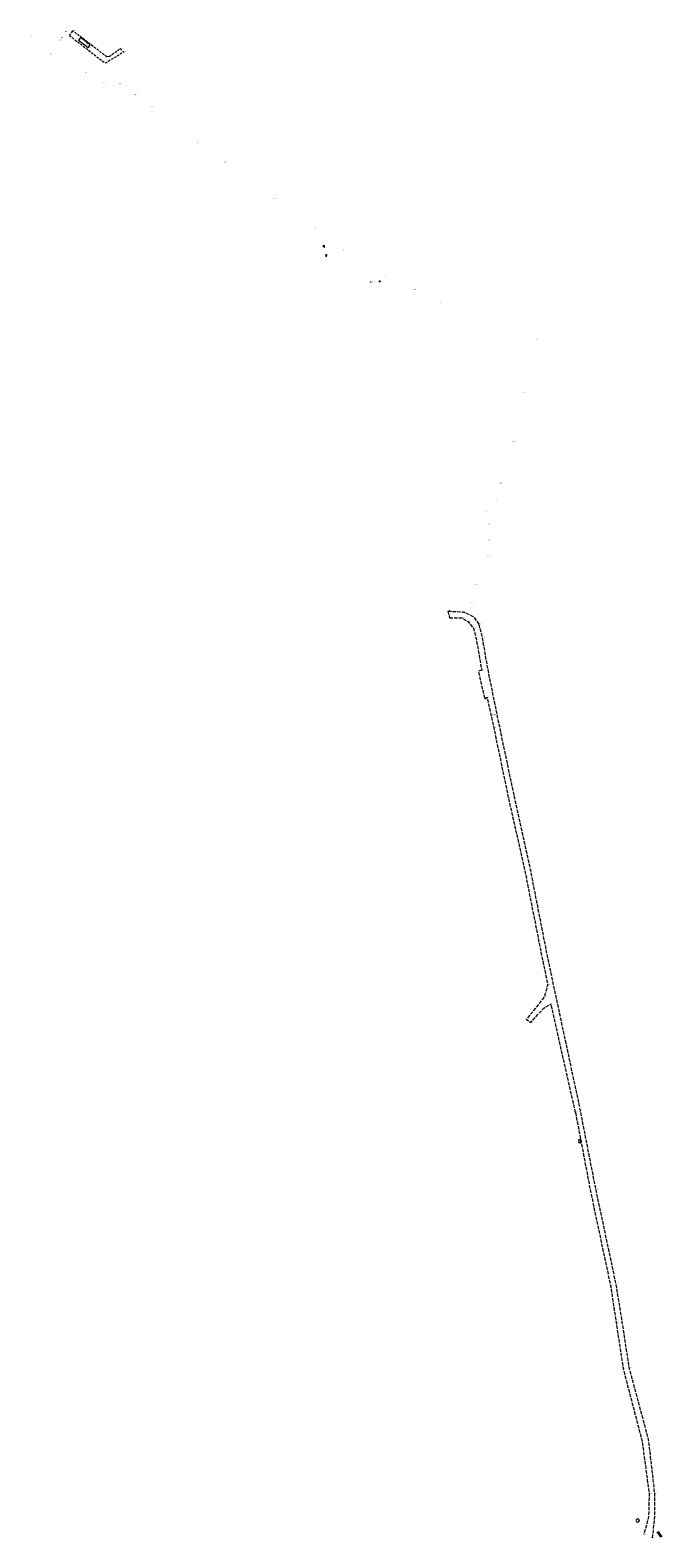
# Model space of a CAD drawing. Header units: metres. Extents: x 5550599 to 5555211, y 5707845 to 5713518.
# Tile 24 of 31: x 5554330 to 5554604, y 5709834 to 5710487. Entities that reach past the tile are written whole.
import ezdxf
from ezdxf.enums import TextEntityAlignment as Align

# ---------------------------------------------------------------- set-up
doc = ezdxf.new("R2010")
doc.units = ezdxf.units.M
doc.header["$MEASUREMENT"] = 0
doc.linetypes.add('2 1', pattern=[3, 2, -1])
doc.linetypes.add('3 1', pattern=[4, 3, -1])
for name, color, linetype, lineweight in [('000 Inne (niezydentyfikowane)', 7, 'Continuous', 15), ('Dzialki', 7, 'Continuous', 18), ('EGBADR_O - Numer porządkowy', 7, 'Continuous', 15), ('OTKC - Chodnik', 7, 'Continuous', 15), ('OTKI - Inny obiekt komunikacyjny', 7, 'Continuous', 15), ('OTKJ - Jezdnia', 7, 'Continuous', 15), ('OTKJ_O - Jezdnia', 7, 'Continuous', 15), ('OTZL - Drzewo liściaste', 7, 'Continuous', 15), ('Pieczątka na wyrysie', 7, 'Continuous', 15)]:
    doc.layers.add(name, color=color, linetype=linetype, lineweight=lineweight)
doc.styles.add('MapaZas', font='arial.ttf', dxfattribs={"width": 0.87, "height": 0.9})

# ---------------------------------------------------------------- blocks, each defined once
blk = doc.blocks.new('OTZL')
at = {"layer": 'OTZL - Drzewo liściaste', "color": 96, "linetype": 'Continuous', "lineweight": 18, "true_color": 0x008700, "flags": 128}
blk.add_lwpolyline([(0, 0, 1), (0.1, 0, 1), (0, 0)], format="xyb", dxfattribs=at)
at = {"layer": 'OTZL - Drzewo liściaste', "color": 96, "linetype": 'Continuous', "lineweight": 18, "true_color": 0x008700}
for centre, start, end in [((-0.6, 0.5), 84, 204), ((0.2, 0.8), 12, 132), ((0.8, 0), 300, 60), ((-0.6, -0.5), 156, 276), ((0.2, -0.8), 228, 348)]:
    blk.add_arc(centre, 0.7, start, end, dxfattribs=at)

msp = doc.modelspace()

# ---------------------------------------------------------------- linework, layer by layer
at = {"layer": '000 Inne (niezydentyfikowane)', "color": 1, "linetype": 'Continuous', "lineweight": 18}
for p, q in [((5554456.9, 5710393.95), (5554456.9, 5710393.21)), ((5554457.37, 5710394), (5554457.37, 5710392.81)), ((5554457.98, 5710390.15), (5554457.98, 5710389.14)), ((5554458.34, 5710389.91), (5554458.14, 5710388.99)), ((5554477.44, 5710378.15), (5554477.25, 5710377.91)), ((5554477.64, 5710378.08), (5554477.37, 5710377.79)), ((5554481.29, 5710378.53), (5554480.96, 5710377.92)), ((5554481.57, 5710378.57), (5554481.24, 5710377.85))]:
    msp.add_line(p, q, dxfattribs=at)
at = {"layer": 'OTKC - Chodnik', "color": 7, "linetype": '2 1', "lineweight": 18, "ltscale": 0.5}
for p, q in [((5554346.9, 5710484.79), (5554348.41, 5710486.81)), ((5554363.09, 5710475.54), (5554348.41, 5710486.81)), ((5554346.9, 5710484.79), (5554362.44, 5710472.81)), ((5554364.11, 5710475.72), (5554363.09, 5710475.54)), ((5554364.11, 5710475.72), (5554368.96, 5710479.11))]:
    msp.add_line(p, q, dxfattribs=at)
at = {"layer": 'OTKC - Chodnik', "color": 7, "linetype": '2 1', "lineweight": 18, "ltscale": 0.5, "flags": 128}
msp.add_lwpolyline([(5554368.96, 5710479.11), (5554370.46, 5710477.65), (5554362.44, 5710472.81)], dxfattribs=at)
at = {"layer": 'OTKI - Inny obiekt komunikacyjny', "color": 7, "linetype": 'Continuous', "lineweight": 18, "flags": 128}
msp.add_lwpolyline([(5554350.88, 5710482.81), (5554355.06, 5710479.6), (5554355.91, 5710480.7), (5554351.72, 5710483.91), (5554350.88, 5710482.81)], close=True, dxfattribs=at)
at = {"layer": 'OTKJ - Jezdnia', "color": 7, "linetype": '3 1', "lineweight": 18, "ltscale": 0.5}
for p, q in [((5554510.95, 5710235.51), (5554511.63, 5710232.64)), ((5554566.2, 5710018.41), (5554555.66, 5710065.41))]:
    msp.add_line(p, q, dxfattribs=at)
at = {"layer": 'OTKJ - Jezdnia', "color": 7, "linetype": '3 1', "lineweight": 18, "ltscale": 0.5, "flags": 128}
for points in [[(5554510.95, 5710235.51), (5554517.38, 5710235.22), (5554521.84, 5710233.25), (5554524.45, 5710229.75)], [(5554511.63, 5710232.64), (5554516.89, 5710232.6), (5554519.72, 5710230.98), (5554521.98, 5710228.11), (5554523.13, 5710223.7), (5554525.6, 5710209.91)], [(5554599.64, 5709834.19), (5554600.65, 5709843.37), (5554600.61, 5709853.47), (5554597.91, 5709876.71), (5554589.53, 5709907.81), (5554586.49, 5709927.8), (5554583.81, 5709944.13), (5554575.14, 5709984.77), (5554568.42, 5710019.04), (5554554.28, 5710085.16), (5554546.77, 5710123.51), (5554539.67, 5710155.56), (5554533.39, 5710185.28), (5554528.23, 5710210.63), (5554525.95, 5710223.88), (5554524.45, 5710229.75)], [(5554525.6, 5710209.91), (5554524.13, 5710209.54), (5554526.84, 5710197.51), (5554527.93, 5710198.21), (5554530.8, 5710184.99), (5554537.1, 5710154.78), (5554544.24, 5710123.21), (5554551.93, 5710084.33), (5554554.2, 5710073.78), (5554552.63, 5710068.37), (5554548.06, 5710062.49), (5554544.87, 5710058.79), (5554546.85, 5710057.43), (5554552.45, 5710063.6), (5554555.66, 5710065.41)], [(5554566.2, 5710018.41), (5554572.72, 5709984.23), (5554581.38, 5709943.46), (5554583.83, 5709927.43), (5554586.9, 5709907.36), (5554595.07, 5709876.14), (5554598.14, 5709853.26), (5554597.91, 5709843.35), (5554595.84, 5709835.58)]]:
    msp.add_lwpolyline(points, dxfattribs=at)
at = {"layer": 'Pieczątka na wyrysie', "color": 1, "linetype": 'Continuous', "lineweight": 18}
for p, q in [((5554601.47, 5709836.76), (5554603.13, 5709834.43)), ((5554601.99, 5709837), (5554603.65, 5709834.67))]:
    msp.add_line(p, q, dxfattribs=at)

# ---------------------------------------------------------------- block references
at = {"layer": 'OTZL - Drzewo liściaste', "color": 96, "linetype": 'Continuous', "lineweight": 18, "true_color": 0x008700, "xscale": 0.5, "yscale": 0.5, "zscale": 0.5}
for p in [(5554568.13, 5710005.97), (5554593.2, 5709841.68)]:
    msp.add_blockref('OTZL', p, dxfattribs=at)

# ---------------------------------------------------------------- texts
at = {"layer": 'Dzialki', "color": 5, "linetype": 'Continuous', "lineweight": 18, "style": 'MapaZas', "width": 0.8}
for s, p in [('2005', (5554344.89, 5710486.41)), ('2042', (5554329.86, 5710484.23)), ('2006', (5554342.55, 5710482.78)), ('2007', (5554343.27, 5710483.79)), ('2043', (5554338.41, 5710476.64)), ('2044', (5554353.83, 5710468.74)), ('2045', (5554361.55, 5710464.2)), ('2233', (5554593.2, 5709841.68))]:
    msp.add_text(s, height=0.3, dxfattribs=at).set_placement(p)
at = {"layer": 'EGBADR_O - Numer porządkowy', "color": 5, "linetype": 'Continuous', "lineweight": 18, "style": 'MapaZas', "width": 0.8}
for s, p in [('1148', (5554344.93, 5710486.38)), ('1146', (5554348.41, 5710486.81)), ('1147', (5554346.9, 5710484.79)), ('1149', (5554350.88, 5710482.81)), ('1150', (5554355.06, 5710479.6)), ('1151', (5554355.97, 5710480.66)), ('1144', (5554368.96, 5710479.11)), ('1142', (5554362.44, 5710472.81)), ('1145', (5554363.09, 5710475.54)), ('1141', (5554364.11, 5710475.72)), ('1143', (5554370.46, 5710477.65)), ('1140', (5554368.4, 5710463.93)), ('1139', (5554375.02, 5710458.99)), ('1138', (5554381.86, 5710453.84)), ('1152', (5554402.12, 5710438.07)), ('1153', (5554414.05, 5710429.93)), ('1154', (5554435.36, 5710413.97)), ('1155', (5554452.67, 5710401.3)), ('1156', (5554465.54, 5710391.74)), ('1158', (5554478.13, 5710378.13)), ('1157', (5554482.97, 5710380.31)), ('1159', (5554496.17, 5710374.63)), ('1160', (5554507.44, 5710369.11)), ('1161', (5554549.1, 5710353.26)), ('1162', (5554543.37, 5710329.77)), ('1163', (5554538.95, 5710308.84)), ('1164', (5554533.28, 5710290.93)), ('1166', (5554527.4, 5710278.46)), ('1165', (5554531.88, 5710283.19)), ('1167', (5554528.28, 5710273.16)), ('1168', (5554528.15, 5710266.11)), ('1169', (5554528.09, 5710259.26)), ('1170', (5554522.78, 5710246.91)), ('1171', (5554520.88, 5710239.12)), ('1173', (5554510.95, 5710235.51)), ('1172', (5554511.63, 5710232.64)), ('1175', (5554516.89, 5710232.6)), ('1174', (5554517.38, 5710235.22)), ('1176', (5554519.72, 5710230.98)), ('1177', (5554521.84, 5710233.25)), ('1179', (5554521.98, 5710228.11)), ('1178', (5554524.45, 5710229.75)), ('1180', (5554523.13, 5710223.7)), ('1181', (5554525.95, 5710223.88)), ('1184', (5554524.13, 5710209.54)), ('1183', (5554525.6, 5710209.91)), ('1182', (5554528.23, 5710210.63)), ('1186', (5554526.84, 5710197.51)), ('1185', (5554527.93, 5710198.21)), ('1188', (5554533.39, 5710185.28)), ('1187', (5554530.8, 5710184.99)), ('1190', (5554537.1, 5710154.78)), ('1189', (5554539.67, 5710155.56)), ('1191', (5554544.24, 5710123.21)), ('1192', (5554546.77, 5710123.51)), ('1194', (5554551.93, 5710084.33)), ('1193', (5554554.28, 5710085.16)), ('1196', (5554552.63, 5710068.37)), ('1195', (5554554.2, 5710073.78)), ('1197', (5554548.06, 5710062.49)), ('1200', (5554552.45, 5710063.6)), ('1201', (5554555.66, 5710065.41)), ('1198', (5554544.87, 5710058.79)), ('1199', (5554546.85, 5710057.43)), ('1203', (5554566.2, 5710018.41)), ('1202', (5554568.42, 5710019.04)), ('1204', (5554568.13, 5710005.98)), ('1205', (5554572.72, 5709984.23)), ('1206', (5554575.14, 5709984.77)), ('1208', (5554583.81, 5709944.13)), ('1207', (5554581.38, 5709943.46)), ('1209', (5554583.83, 5709927.43)), ('1210', (5554586.49, 5709927.8)), ('1211', (5554586.9, 5709907.36)), ('1212', (5554589.53, 5709907.81)), ('1214', (5554595.07, 5709876.14)), ('1213', (5554597.91, 5709876.71)), ('1215', (5554598.14, 5709853.26)), ('1216', (5554600.61, 5709853.47)), ('1218', (5554597.91, 5709843.35)), ('1217', (5554600.65, 5709843.37)), ('1219', (5554595.84, 5709835.58)), ('1220', (5554599.64, 5709834.19))]:
    msp.add_text(s, height=0.3, dxfattribs=at).set_placement(p)
at = {"layer": 'OTKI - Inny obiekt komunikacyjny', "color": 7, "linetype": 'Continuous', "lineweight": 18, "style": 'MapaZas', "width": 0.87}
msp.add_text('ok', height=0.75, dxfattribs=at).set_placement((5554354.71, 5710481.39), align=Align.MIDDLE_CENTER)
at = {"layer": 'OTKJ_O - Jezdnia', "color": 7, "linetype": 'Continuous', "lineweight": 18, "style": 'MapaZas', "width": 0.87}
msp.add_text('j.zw.', height=0.75, rotation=357.76131, dxfattribs=at).set_placement((5554530.82, 5710190.73), align=Align.MIDDLE_CENTER)

doc.saveas('drawing.dxf')
